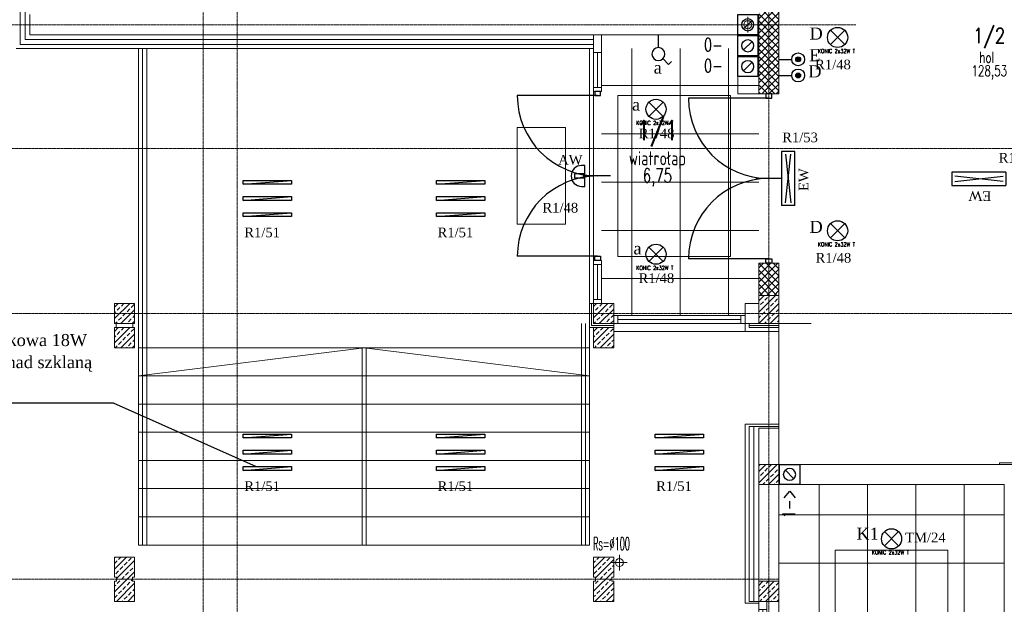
# Model space of a CAD drawing. Header units: centimetres. Extents: x 88729 to 133553, y -16225 to 14174.
# Tile 62 of 231: x 89348 to 90571, y -9139 to -8413. Entities that reach past the tile are written whole.
import ezdxf
from ezdxf.enums import TextEntityAlignment as Align

# ---------------------------------------------------------------- set-up
doc = ezdxf.new("R2010")
doc.units = ezdxf.units.CM
doc.linetypes.add('CENTER2', pattern=[1.125, 0.75, -0.125, 0.125, -0.125])
for name, color, linetype, lineweight in [('_E_ośw_opisy_AW', 1, 'Continuous', 9), ('A-SLUSARKA', 252, 'Continuous', 13), ('B-IWE-KS', 252, 'Continuous', 20), ('E_Istn_pozostaje', 132, 'Continuous', 25), ('PR_izolacja', 252, 'Continuous', 20), ('rz_zelbet', 252, 'Continuous', 20)]:
    doc.layers.add(name, color=color, linetype=linetype, lineweight=lineweight)
for name, color, linetype in [('A-OS', 252, 'CENTER2'), ('A-rdzenie zelbetowe', 252, 'Continuous'), ('A-SCIANY', 252, 'Continuous'), ('A-SUFITY', 252, 'Continuous'), ('A-WID', 252, 'Continuous'), ('A-WID-CIENKI', 252, 'Continuous'), ('B-IWE', 252, 'Continuous'), ('B-IWE-KAN', 252, 'Continuous'), ('E_Istn', 170, 'Continuous'), ('E_opisy siły', 5, 'Continuous'), ('E_oswietlenie-opis2', 1, 'Continuous'), ('E_PODKLAD', 7, 'Continuous'), ('E_siła', 5, 'Continuous'), ('klinkier', 252, 'Continuous'), ('koncepcja', 252, 'Continuous'), ('mat', 252, 'Continuous'), ('R-MET-IWE', 252, 'Continuous'), ('R-MET-POM-OPIS', 252, 'Continuous'), ('R-MET-POM-OPIS-NR', 252, 'Continuous'), ('R-MET-POM-OPIS-POM', 252, 'Continuous'), ('RLX_L_9242650+6100', 3, 'Continuous'), ('rz_wentylacja', 252, 'Continuous'), ('S-DRZ-', 252, 'Continuous'), ('S-DRZ-O', 252, 'Continuous'), ('S-DRZ-SKRZYD', 252, 'Continuous'), ('S-DRZ-WEGAR', 252, 'Continuous')]:
    doc.layers.add(name, color=color, linetype=linetype)
doc.styles.add('MET_POM', font='simplex.shx')
doc.styles.add('MM_050', font='romans.shx', dxfattribs={"width": 0.8, "height": 16})
doc.styles.add('old', font='BOOKOS.TTF')
doc.styles.get("Standard").update_dxf_attribs({"font": 'txt.shx'})
doc.linetypes.add('BATTING', pattern='A,0.00254,-2.54,[134,LTYPESHP.SHX,S=2.54,R=0,X=-2.54,Y=0],-5.08,[134,LTYPESHP.SHX,S=2.54,R=180,X=2.54,Y=0],-2.54', length=10.16254)
pattern_1 = [(45, (-34168.379, 15027.049), (-7.0710678, 7.0710678), []), (45, (-34161.308, 15027.049), (-7.0710678, 7.0710678), [5, -2.5])]

# ---------------------------------------------------------------- blocks, each defined once
blk = doc.blocks.new('E_łącznik bistabilny IP20')
at = {"linetype": 'Continuous', "ltscale": 0.5}
blk.add_hatch(color=256, dxfattribs=at).paths.add_polyline_path([(-3, 24, 1), (3, 24, 1)])
blk.add_line((0, 0), (0, 16), dxfattribs=at)
for radius in [8, 3]:
    blk.add_circle((0, 24), radius, dxfattribs=at)
at = {"linetype": 'Continuous', "ltscale": 0.5, "style": 'old', "flags": 4}
blk.add_attdef('OBWÓD', (5.9, 29.4), '', height=12, dxfattribs=at)
blk = doc.blocks.new('E_łącznik jednobiegunowy IP20')
at = {"linetype": 'Continuous', "ltscale": 0.5}
for p, q in [((5.7, 29.7), (12.7, 36.7)), ((16.3, 33.2), (12.7, 36.7)), ((0, 16), (0, 0))]:
    blk.add_line(p, q, dxfattribs=at)
blk.add_circle((0, 24), 8, dxfattribs=at)
at = {"linetype": 'Continuous', "ltscale": 0.5, "style": 'old', "flags": 4}
blk.add_attdef('OBWÓD', (12.7, 36.7), '', height=12, dxfattribs=at)
blk = doc.blocks.new('_E_oprawa 1x38_AW')
at = {"linetype": 'Continuous', "ltscale": 0.5}
for p, q in [((2.5, 12.7), (-2.5, 12.7)), ((-2.5, 12.7), (-2.5, 1.2)), ((2.5, 1.2), (2.5, 12.7)), ((-13, 4), (-13, 0)), ((-13, 0), (13, 0)), ((-2.5, 1.2), (2.5, 1.2)), ((13, 0), (13, 4))]:
    blk.add_line(p, q, dxfattribs=at)
blk.add_arc((0, 4), 13, 0, 180, dxfattribs=at)
at = {"linetype": 'Continuous', "ltscale": 0.5, "style": 'old', "flags": 4}
for tag, p in [('OBWÓD', (15.1, 21.7)), ('LP', (-44.9, 21.7)), ('ROZDZ.', (-57.7, -19.2)), ('AWARYJNA', (32.5, -16.8))]:
    blk.add_attdef(tag, p, '', height=12, dxfattribs=at)
blk = doc.blocks.new('E_opis siły')
at = {"layer": 'E_siła', "linetype": 'Continuous', "ltscale": 0.5, "style": 'old', "flags": 4}
blk.add_attdef('OBWÓD', (0, 0), '', height=12, dxfattribs=at)
blk = doc.blocks.new('E_piktogramowa ex')
at = {"linetype": 'Continuous', "ltscale": 0.5}
for p, q in [((33.5, 8.4), (-33.5, 8.4)), ((-33.5, -8.2), (-33.5, 8.4)), ((30.1, 3.3), (-30.1, -3.3)), ((-30.1, 3.3), (30.1, -3.3)), ((33.5, -8.2), (33.5, 8.4)), ((-33.5, -8.2), (33.5, -8.2))]:
    blk.add_line(p, q, dxfattribs=at)
at = {"linetype": 'Continuous', "ltscale": 0.5, "style": 'old', "flags": 4}
for tag, p in [('ROZDZ.', (-79.2, -25.6)), ('AWARYJNA', (17.5, -25))]:
    blk.add_attdef(tag, p, '', height=12, dxfattribs=at)
blk = doc.blocks.new('A$C5BAC3CAB')
at = {"layer": 'S-DRZ-'}
for centre, start, end in [((0, 95), 180, 270), ((0, -95), 90, 180)]:
    blk.add_arc(centre, 95, start, end, dxfattribs=at)
at = {"layer": 'S-DRZ-O'}
blk.add_line((15.1, 0), (-15.1, 0), dxfattribs=at)
at = {"layer": 'S-DRZ-SKRZYD'}
for p, q in [((0, 95), (-95, 95)), ((0, -95), (-95, -95))]:
    blk.add_line(p, q, dxfattribs=at)
at = {"layer": 'S-DRZ-WEGAR'}
for points in [[(-3.5, 100), (-3.5, 95), (3.5, 95), (3.5, 100)], [(-3.5, 100), (-3.5, 95), (3.5, 95), (3.5, 100)], [(-3.5, -100), (-3.5, -95), (3.5, -95), (3.5, -100)]]:
    blk.add_lwpolyline(points, close=True, dxfattribs=at)
blk = doc.blocks.new('MPOM0239')
at = {"layer": 'R-MET-POM-OPIS', "style": 'MET_POM', "width": 0.7}
for tag, p in [('POS', (0, -0.225)), ('ARE', (0, -0.49))]:
    blk.add_attdef(tag, text='', height=0.2, dxfattribs=at).set_placement(p, align=Align.CENTER)
at = {"layer": 'R-MET-POM-OPIS', "style": 'MET_POM', "width": 0.7, "flags": 1}
blk.add_attdef('UNI', (0.246, -0.49), '', height=0.2, dxfattribs=at)
at = {"layer": 'R-MET-POM-OPIS-NR', "style": 'MET_POM', "width": 0.8}
blk.add_attdef('NR', text='', height=0.2, dxfattribs=at).set_placement((-0.003, 0.269), align=Align.CENTER)
at = {"layer": 'R-MET-POM-OPIS-POM', "style": 'MET_POM', "width": 0.7}
blk.add_attdef('POM', text='', height=0.2, dxfattribs=at).set_placement((0, 0.022), align=Align.CENTER)
blk = doc.blocks.new('IWE0W')
at = {"layer": 'B-IWE-KAN'}
blk.add_lwpolyline([(0.854, 0.854, -1), (0.146, 0.146), (0.854, 0.854, 1), (0.146, 0.146)], format="xyb", dxfattribs=at)
blk = doc.blocks.new('IWE0W011')
at = {"layer": 'B-IWE'}
blk.add_lwpolyline([(0, 0), (25, 0), (25, 25), (0, 25), (0, 0)], dxfattribs=at)
at = {"xscale": 15, "yscale": 15, "zscale": 15}
blk.add_blockref('IWE0W', (5, 5), dxfattribs=at)
at = {"layer": 'R-MET-IWE', "width": 0.75}
blk.add_attdef('NR', text='', height=9.5, dxfattribs=at).set_placement((12.5, 37), align=Align.MIDDLE)
blk = doc.blocks.new('IWE-KS')
at = {"layer": 'B-IWE-KS'}
for p, q in [((9.7, 0), (-9.7, 0)), ((0, -9.7), (0, 9.7))]:
    blk.add_line(p, q, dxfattribs=at)
blk.add_circle((0, 0), 5, dxfattribs=at)
at = {"layer": 'R-MET-IWE', "oblique": -180, "text_generation_flag": 6, "width": 0.464286}
blk.add_attdef('NR', text='', height=14.1, rotation=180, dxfattribs=at).set_placement((19.9, -0.1), align=Align.MIDDLE)
blk = doc.blocks.new('A$Ce817dbbb')
at = {"layer": 'klinkier', "lineweight": 9, "ltscale": 0.1}
h = blk.add_hatch(dxfattribs=at)
h.set_pattern_fill('ANSI37', color=252, scale=50, style=0)
h.set_pattern_definition([(45, (-34168.379, 15027.049), (-4.4194174, 4.4194174), []), (135, (-34168.379, 15027.049), (-4.4194174, -4.4194174), [])])
h.paths.add_polyline_path([(-1123.4, -18812.5), (-1135.9, -18812.5), (-1135.9, -18872.5), (-1135.9, -18885), (-1123.4, -18885)])
h.paths.add_polyline_path([(-1123.4, -18885), (-1110.9, -18885), (-1110.9, -18812.5), (-1123.4, -18812.5)])
h.paths.add_polyline_path([(-1123.4, -18885), (-1135.9, -18885), (-1135.9, -18914.5), (-1135.9, -18971), (-1123.4, -18971)])
h.paths.add_polyline_path([(-1123.4, -18971), (-1119.7, -18971), (-1110.9, -18971), (-1110.9, -18885), (-1123.4, -18885)])
h.paths.add_polyline_path([(-1135.9, -19221), (-1123.4, -19221), (-1123.4, -19181), (-1135.9, -19181)])
h.paths.add_polyline_path([(-1123.4, -19221), (-1110.9, -19221), (-1110.9, -19181), (-1123.4, -19181)])
at = {"layer": 'rz_zelbet', "lineweight": 9, "ltscale": 0.1}
h = blk.add_hatch(dxfattribs=at)
h.set_pattern_fill('ANSI33', color=252, scale=40, style=0)
h.set_pattern_definition(pattern_1)
h.paths.add_polyline_path([(-1135.9, -19221), (-1110.9, -19221), (-1110.9, -19256), (-1135.9, -19256)])
h.paths.add_polyline_path([(-1135.9, -19431), (-1110.9, -19431), (-1110.9, -19456), (-1135.9, -19456)])
h.paths.add_polyline_path([(-1135.9, -19601), (-1110.9, -19601), (-1110.9, -19576), (-1135.9, -19576)])
h = blk.add_hatch(dxfattribs=at)
h.set_pattern_fill('ANSI33', color=252, scale=40, style=0)
h.set_pattern_definition(pattern_1)
h.paths.add_polyline_path([(-1935.9, -19256), (-1910.9, -19256), (-1910.9, -19231), (-1935.9, -19231)])
h = blk.add_hatch(dxfattribs=at)
h.set_pattern_fill('ANSI33', color=252, scale=40, style=0)
h.set_pattern_definition(pattern_1)
h.paths.add_polyline_path([(-1315.9, -19243.5), (-1340.9, -19243.5), (-1340.9, -19256), (-1315.9, -19256)])
h.paths.add_polyline_path([(-1315.9, -19231), (-1340.9, -19231), (-1340.9, -19243.5), (-1315.9, -19243.5)])
h = blk.add_hatch(dxfattribs=at)
h.set_pattern_fill('ANSI33', color=252, scale=40, style=0)
h.set_pattern_definition([(45, (-34168.379, 14997.049), (-7.0710678, 7.0710678), []), (45, (-34161.308, 14997.049), (-7.0710678, 7.0710678), [5, -2.5])])
h.paths.add_polyline_path([(-1935.9, -19286), (-1910.9, -19286), (-1910.9, -19261), (-1935.9, -19261)])
h = blk.add_hatch(dxfattribs=at)
h.set_pattern_fill('ANSI33', color=252, scale=40, style=0)
h.set_pattern_definition([(45, (-33573.379, 14997.049), (-7.0710678, 7.0710678), []), (45, (-33566.308, 14997.049), (-7.0710678, 7.0710678), [5, -2.5])])
h.paths.add_polyline_path([(-1340.9, -19286), (-1315.9, -19286), (-1315.9, -19261), (-1340.9, -19261)])
h = blk.add_hatch(dxfattribs=at)
h.set_pattern_fill('ANSI33', color=252, scale=40, style=0)
h.set_pattern_definition(pattern_1)
h.paths.add_polyline_path([(-1935.9, -19546), (-1910.9, -19546), (-1910.9, -19571), (-1913.4, -19571), (-1913.4, -19576), (-1910.9, -19576), (-1910.9, -19601), (-1935.9, -19601), (-1935.9, -19576), (-1933.4, -19576), (-1933.4, -19571), (-1935.9, -19571)])
h.paths.add_polyline_path([(-1315.9, -19546), (-1340.9, -19546), (-1340.9, -19571), (-1338.4, -19571), (-1338.4, -19576), (-1340.9, -19576), (-1340.9, -19601), (-1315.9, -19601), (-1315.9, -19576), (-1318.4, -19576), (-1318.4, -19571), (-1315.9, -19571)])
at = {"layer": 'A-OS', "color": 252, "lineweight": 9, "ltscale": 2}
for p, q in [((-1825.9, -16367.8), (-1825.9, -20253.8)), ((-1123.4, -16367.8), (-1123.4, -20253.8)), ((-1783.4, -16389.6), (-1783.4, -20214.8)), ((-2608.2, -18885), (-1015.2, -18885)), ((-2608.2, -19038.5), (3323.9, -19038.5)), ((-2608.2, -19243.5), (3323.9, -19243.5)), ((-2608.2, -19573.5), (-1110.9, -19573.5))]:
    blk.add_line(p, q, dxfattribs=at)
at = {"layer": 'A-rdzenie zelbetowe', "color": 252, "lineweight": 9, "ltscale": 0.1}
for points in [[(-1135.9, -19221), (-1110.9, -19221), (-1110.9, -19256), (-1135.9, -19256)], [(-1340.9, -19231), (-1315.9, -19231), (-1315.9, -19256), (-1340.9, -19256)], [(-1135.9, -19431), (-1110.9, -19431), (-1110.9, -19456), (-1135.9, -19456)], [(-1135.9, -19601), (-1110.9, -19601), (-1110.9, -19576), (-1135.9, -19576)]]:
    blk.add_lwpolyline(points, close=True, dxfattribs=at)
at = {"layer": 'A-SCIANY', "color": 252, "lineweight": 9, "ltscale": 3}
for p, q in [((-1110.9, -18812.5), (-1110.9, -18971)), ((-2057.9, -18914.5), (-1340.9, -18914.5)), ((-1852.9, -18914.5), (-1340.9, -18914.5)), ((-1110.9, -18971), (-1135.9, -18971)), ((-1135.9, -19231), (-1135.9, -19181)), ((-1110.9, -19181), (-1135.9, -19181)), ((-1110.9, -19181), (-1110.9, -19277.5)), ((-1152.9, -19266), (-1152.9, -19231)), ((-1152.9, -19231), (-1135.9, -19231)), ((-1933.9, -19261), (-1933.9, -19256)), ((-1912.9, -19261), (-1912.9, -19256)), ((-1315.9, -19261), (-1315.9, -19256)), ((-1110.9, -19266), (-1152.9, -19266)), ((-1152.9, -19381), (-1110.9, -19381)), ((-1152.9, -19381), (-1152.9, -19603)), ((-1110.9, -19381), (-1152.9, -19381)), ((-818.9, -19431), (-1110.9, -19431)), ((-1110.9, -19456), (-1110.9, -19453)), ((-1110.9, -19601), (-1110.9, -19456)), ((-830.9, -19456), (-1085.9, -19456)), ((-830.9, -19456), (-830.9, -19891)), ((-1135.9, -19603), (-1152.9, -19603)), ((-1135.9, -19601), (-1110.9, -19601))]:
    blk.add_line(p, q, dxfattribs=at)
at = {"layer": 'A-SCIANY', "color": 252, "lineweight": 9, "ltscale": 0.1}
for p, q in [((-1110.9, -19381), (-1110.9, -19431)), ((-1110.9, -19453), (-1110.9, -19453))]:
    blk.add_line(p, q, dxfattribs=at)
at = {"layer": 'A-SCIANY', "color": 252, "lineweight": 9, "ltscale": 3}
for points in [[(-1330.9, -18897.5), (-1161.9, -18897.5), (-1161.9, -18971), (-1135.9, -18971)], [(-1340.9, -19261), (-1340.9, -19261), (-1340.9, -19261), (-1345.9, -19261), (-1345.9, -19231), (-1340.9, -19231)], [(-1340.9, -19231), (-1315.9, -19231), (-1315.9, -19256)], [(-1085.9, -19456), (-1085.9, -19456), (-1110.9, -19456)], [(-1935.9, -19546), (-1910.9, -19546), (-1910.9, -19571), (-1913.4, -19571), (-1913.4, -19576), (-1910.9, -19576), (-1910.9, -19601), (-1935.9, -19601), (-1935.9, -19576), (-1933.4, -19576), (-1933.4, -19571), (-1935.9, -19571), (-1935.9, -19546)], [(-1315.9, -19546), (-1340.9, -19546), (-1340.9, -19571), (-1338.4, -19571), (-1338.4, -19576), (-1340.9, -19576), (-1340.9, -19601), (-1315.9, -19601), (-1315.9, -19576), (-1318.4, -19576), (-1318.4, -19571), (-1315.9, -19571), (-1315.9, -19546)]]:
    blk.add_lwpolyline(points, dxfattribs=at)
for points in [[(-1935.9, -19256), (-1910.9, -19256), (-1910.9, -19231), (-1935.9, -19231)], [(-1935.9, -19286), (-1910.9, -19286), (-1910.9, -19261), (-1935.9, -19261)], [(-1315.9, -19286), (-1340.9, -19286), (-1340.9, -19261), (-1315.9, -19261)]]:
    blk.add_lwpolyline(points, close=True, dxfattribs=at)
at = {"layer": 'A-SLUSARKA', "color": 252, "lineweight": 9}
for points in [[(-1330.9, -18967.8), (-1330.9, -18897.5), (-1340.9, -18897.5), (-1340.9, -18967.8), (-1330.9, -18967.8), (-1330.9, -18962.8), (-1340.9, -18962.8), (-1340.9, -18919.5), (-1330.9, -18919.5), (-1335.9, -18919.5), (-1335.9, -18962.8), (-1335.9, -18962.8), (-1335.9, -18962.8), (-1335.9, -18962.8)], [(-1330.9, -19177.8), (-1330.9, -19231), (-1340.9, -19231), (-1340.9, -19177.8), (-1330.9, -19177.8), (-1330.9, -19182.8), (-1340.9, -19182.8), (-1340.9, -19226), (-1330.9, -19226), (-1335.9, -19226), (-1335.9, -19182.8), (-1335.9, -19182.8), (-1335.9, -19182.8), (-1335.9, -19182.8)], [(-1152.9, -19256), (-1315.9, -19256), (-1315.9, -19246), (-1152.9, -19246), (-1152.9, -19256), (-1157.9, -19256), (-1157.9, -19246), (-1310.9, -19246), (-1310.9, -19256), (-1310.9, -19251), (-1157.9, -19251), (-1157.9, -19251), (-1157.9, -19251), (-1157.9, -19251)], [(-1125.9, -19731), (-1125.9, -19601), (-1135.9, -19601), (-1135.9, -19731), (-1125.9, -19731), (-1125.9, -19721), (-1135.9, -19721), (-1135.9, -19611), (-1125.9, -19611), (-1130.9, -19611), (-1130.9, -19721), (-1130.9, -19721), (-1130.9, -19721), (-1130.9, -19721)]]:
    blk.add_lwpolyline(points, dxfattribs=at)
at = {"layer": 'A-SUFITY', "lineweight": 0, "ltscale": 0.1}
for p, q in [((-1293.4, -19246), (-1293.4, -18914.5)), ((-1233.4, -19246), (-1233.4, -18914.5)), ((-1173.4, -19246), (-1173.4, -18914.5)), ((-1330.9, -18960.3), (-1135.9, -18960.3)), ((-1330.9, -19020.3), (-1135.9, -19020.3)), ((-1330.9, -19080.3), (-1135.9, -19080.3)), ((-1330.9, -19140.3), (-1135.9, -19140.3)), ((-1330.9, -19200.3), (-1135.9, -19200.3)), ((-1060.9, -19456), (-1060.9, -19891)), ((-1000.9, -19456), (-1000.9, -19891)), ((-940.9, -19456), (-940.9, -19891)), ((-880.9, -19456), (-880.9, -19891)), ((-830.9, -19493.5), (-1110.9, -19493.5)), ((-830.9, -19553.5), (-1110.9, -19553.5))]:
    blk.add_line(p, q, dxfattribs=at)
at = {"layer": 'A-WID', "color": 252, "lineweight": 9}
for p, q in [((-1905.9, -19531), (-1905.9, -18914.5)), ((-1900.9, -18914.5), (-1900.9, -19531)), ((-1895.9, -18914.5), (-1895.9, -19531)), ((-1340.9, -18967.8), (-1340.9, -19177.8)), ((-1355.9, -19256), (-1355.9, -19531)), ((-1350.9, -19256), (-1350.9, -19531)), ((-1345.9, -19261), (-1345.9, -19531)), ((-1152.9, -19266), (-1315.9, -19266)), ((-1110.9, -19277.5), (-1110.9, -19381)), ((-1345.9, -19286), (-1905.9, -19286)), ((-1625.9, -19286), (-1905.9, -19321)), ((-1628.4, -19531), (-1628.4, -19286)), ((-1625.9, -19286), (-1345.9, -19321)), ((-1623.4, -19531), (-1623.4, -19286)), ((-1345.9, -19321), (-1905.9, -19321)), ((-1345.9, -19356), (-1905.9, -19356)), ((-1345.9, -19391), (-1905.9, -19391)), ((-1345.9, -19426), (-1905.9, -19426)), ((-1345.9, -19461), (-1905.9, -19461)), ((-1345.9, -19496), (-1905.9, -19496)), ((-1345.9, -19531), (-1905.9, -19531)), ((-1110.9, -19719), (-1110.9, -19601))]:
    blk.add_line(p, q, dxfattribs=at)
for points in [[(-816.9, -19446), (-816.9, -19429), (-836.9, -19429), (-836.9, -19431)], [(-1110.9, -19692), (-1040.9, -19719), (-1040.9, -19537.5), (-900.9, -19537.5), (-900.9, -19808.5), (-830.9, -19808.5)]]:
    blk.add_lwpolyline(points, dxfattribs=at)
at = {"layer": 'A-WID-CIENKI', "color": 252, "lineweight": 9, "ltscale": 0.1}
for points in [[(-1310.9, -19172.8), (-1170.9, -19172.8), (-1170.9, -18972.8), (-1310.9, -18972.8)], [(-1435.9, -19012.8), (-1435.9, -19132.8), (-1375.9, -19132.8), (-1375.9, -19012.8)]]:
    blk.add_lwpolyline(points, close=True, dxfattribs=at)
at = {"layer": 'koncepcja', "color": 252, "lineweight": 9}
blk.add_line((-1110.9, -19256), (-1070.9, -19256), dxfattribs=at)
at = {"layer": 'mat', "color": 252, "lineweight": 9}
for p, q in [((-2052.9, -18860.5), (-2052.9, -18909.5)), ((-2040.9, -18872.5), (-2040.9, -18897.5)), ((-1135.9, -18914.5), (-1135.9, -18872.5)), ((-2040.9, -18897.5), (-1340.9, -18897.5)), ((-1335.9, -18897.5), (-1135.9, -18897.5)), ((-2052.9, -18909.5), (-1340.9, -18909.5)), ((-1847.9, -18909.5), (-1340.9, -18909.5)), ((-1135.9, -18971), (-1135.9, -18914.5)), ((-1135.9, -19256), (-1152.9, -19256)), ((-1147.9, -19256), (-1147.9, -19261)), ((-1110.9, -19261), (-1147.9, -19261)), ((-1147.9, -19601), (-1147.9, -19384)), ((-1110.9, -19384), (-1147.9, -19384)), ((-1135.9, -19601), (-1135.9, -19386)), ((-1110.9, -19386), (-1135.9, -19386)), ((-1147.9, -19601), (-1135.9, -19601))]:
    blk.add_line(p, q, dxfattribs=at)
at = {"layer": 'mat', "color": 252, "lineweight": 9, "ltscale": 0.1}
blk.add_line((-1345.9, -19231), (-1345.9, -18914.5), dxfattribs=at)
at = {"layer": 'PR_izolacja', "color": 252, "linetype": 'BATTING', "lineweight": 9, "ltscale": 0.28}
for p, q in [((-2046.9, -18866.5), (-2046.9, -18903.5)), ((-2046.9, -18903.5), (-1340.9, -18903.5)), ((-1141.9, -19601), (-1141.9, -19384))]:
    blk.add_line(p, q, dxfattribs=at)
at = {"layer": 'PR_izolacja', "color": 252, "linetype": 'BATTING', "lineweight": 9, "ltscale": 0.12}
blk.add_line((-1110.9, -19258.5), (-1147.9, -19258.5), dxfattribs=at)
blk.add_lwpolyline([(-1315.9, -19258.5), (-1343.4, -19258.5), (-1343.4, -19231)], dxfattribs=at)
at = {"layer": 'A-WID', "color": 252, "lineweight": 9, "extrusion": (0, 0, -1), "xscale": -1.05000000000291, "yscale": 1.05000000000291, "zscale": -1.04999999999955}
for p in [(1335.9, -19072.8), (1123.4, -19076)]:
    blk.add_blockref('A$C5BAC3CAB', p, dxfattribs=at)
at = {"layer": 'R-MET-IWE', "color": 252, "lineweight": 9}
ref = blk.add_blockref('IWE-KS', (-1149.4, -18885), dxfattribs=dict(at, zscale=1.25))
ref.add_attrib('NR', 'Rs=%%c125', dxfattribs={"height": 16, "rotation": 180, "text_generation_flag": 6, "width": 0.464286}).set_placement((-1172, -18857.5), align=Align.MIDDLE)
ref = blk.add_blockref('IWE-KS', (-1308.9, -19552.8), dxfattribs=dict(at, zscale=1.25))
ref.add_attrib('NR', 'Rs=%%c100', dxfattribs={"height": 16, "rotation": 180, "text_generation_flag": 6, "width": 0.464286}).set_placement((-1318.7, -19529.3), align=Align.MIDDLE)
at = {"layer": 'R-MET-POM-OPIS', "color": 252, "lineweight": 9}
ref = blk.add_blockref('MPOM0239', (-849.5, -18933.8), dxfattribs=dict(at, xscale=67.20000000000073, yscale=67.20000000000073, zscale=67.20000000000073))
ref.add_attrib('NR', '1/2', dxfattribs={"layer": 'R-MET-POM-OPIS-NR', "height": 18.82, "style": 'MET_POM', "width": 0.8}).set_placement((-849.7, -18908), align=Align.CENTER)
ref.add_attrib('ARE', '128,53', dxfattribs={"height": 13.44, "style": 'MET_POM', "width": 0.7}).set_placement((-849.5, -18948.9), align=Align.CENTER)
ref.add_attrib('POM', 'hol ', dxfattribs={"layer": 'R-MET-POM-OPIS-POM', "height": 13.44, "style": 'MET_POM', "width": 0.7}).set_placement((-849.5, -18932.3), align=Align.CENTER)
ref = blk.add_blockref('MPOM0239', (-1261.7, -19061.4), dxfattribs=dict(at, xscale=86.40000000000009, yscale=86.40000000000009, zscale=86.40000000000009))
ref.add_attrib('NR', '1/1', dxfattribs={"layer": 'R-MET-POM-OPIS-NR', "height": 24.19, "style": 'MET_POM', "width": 0.8}).set_placement((-1262, -19028.2), align=Align.CENTER)
ref.add_attrib('ARE', '6,75', dxfattribs={"height": 17.28, "style": 'MET_POM', "width": 0.7}).set_placement((-1261.7, -19080.8), align=Align.CENTER)
ref.add_attrib('POM', 'wiatrołap', dxfattribs={"layer": 'R-MET-POM-OPIS-POM', "height": 17.28, "style": 'MET_POM', "width": 0.7}).set_placement((-1261.7, -19059.5), align=Align.CENTER)
at = {"layer": 'rz_wentylacja', "color": 252, "lineweight": 9, "xscale": -1, "rotation": 90}
blk.add_blockref('IWE0W011', (-1136.9, -18872.5), dxfattribs=at)
at = {"layer": 'rz_wentylacja', "color": 252, "lineweight": 9}
ref = blk.add_blockref('IWE0W011', (-1136.9, -18898.5), dxfattribs=dict(at, xscale=-1, rotation=90))
ref.add_attrib('NR', '0-', (-1203.9, -18917.9), dxfattribs={"layer": 'R-MET-IWE', "height": 16, "width": 0.75})
ref = blk.add_blockref('IWE0W011', (-1136.9, -18924.5), dxfattribs=dict(at, xscale=-1, rotation=90))
ref.add_attrib('NR', '0-', (-1203.9, -18943.9), dxfattribs={"layer": 'R-MET-IWE', "height": 16, "width": 0.75})
ref = blk.add_blockref('IWE0W011', (-1109.9, -19431), dxfattribs=dict(at, xscale=-1, rotation=180))
ref.add_attrib('NR', '1->', (-1090.5, -19498), dxfattribs={"layer": 'R-MET-IWE', "height": 16, "rotation": 90, "width": 0.75})
at = {"layer": 'R-MET-IWE', "color": 252, "lineweight": 9, "width": 0.75}
for tag, rotation, p in [('0-', 90, (-1139, -4143.6)), ('0-', 90, (-1113, -4143.6)), ('0-', 90, (-1087, -4143.6)), ('2-', 90, (-796, -4143.6)), ('2-', 90, (-505, -4143.6)), ('0-', 90, (-480, -4143.6)), ('0-', 90, (-456, -4143.6)), ('2-', 90, (-166, -4143.6)), ('2-', 90, (-625.7, -4833.6)), ('2-', 90, (-599.7, -4833.6)), ('2-', 90, (-573.7, -4833.6)), ('0-', 180, (-2169.6, -4848.5)), ('0-', 180, (-2169.6, -4873.5)), ('0-', 180, (-2169.6, -4899.5)), ('-2', 90, (-1661.5, -4961.6)), ('-2', 90, (-1636.5, -4961.6)), ('0-', 270, (-1489.8, -4968.1)), ('0-', 270, (-1464.8, -4968.1)), ('0-', 270, (-1439.8, -4968.1)), ('0-', 270, (-1364.8, -4968.1)), ('0-', 270, (-1339.8, -4968.1)), ('0-', 270, (-1314.8, -4968.1)), ('0-', 270, (328.2, -4968.1)), ('0-', 270, (354.2, -4968.1)), ('0-', 270, (1256.2, -4968.1)), ('0-', 270, (1282.2, -4968.1)), ('0-', 90, (-513, -5496.6)), ('0-', 90, (-487, -5496.6)), ('K.S.-', 90, (-487, -5766.1)), ('0-', 90, (-513, -5766.1)), ('1-', 90, (-539, -6114.6)), ('0-', 90, (-513, -6114.6)), ('0-', 90, (-487, -6114.6)), ('0-', 90, (302, -6545.6)), ('0-', 90, (328, -6545.6)), ('0-', 90, (354, -6545.6)), ('0-', 90, (416.1, -6545.6)), ('0-', 90, (1256, -6545.6)), ('0-', 90, (1282, -6545.6)), ('1-', 90, (2383, -6845.6)), ('1-', 90, (2409, -6845.6)), ('1-', 90, (2435, -6845.6)), ('1-', 90, (2828, -6845.6)), ('1-', 90, (2854, -6845.6)), ('1-', 90, (2880, -6845.6)), ('<-2', 90, (-910.6, -10482.4)), ('2->', 90, (-718.1, -10854.4)), ('2->', 90, (-692.1, -10854.4)), ('2->', 90, (-744.1, -10870.8)), ('-0', 90, (-186.1, -12450.1)), ('1-', 90, (2264.5, -12866.4)), ('1-', 90, (2290.5, -12866.4)), ('1-', 90, (2316.5, -12866.4)), ('1-', 90, (2709.5, -12866.4)), ('1-', 90, (2735.5, -12866.4)), ('1-', 90, (2761.5, -12866.4)), ('<-KL', 90, (-700, -16780.9)), ('-0', 90, (-179.9, -18957.5)), ('0->', 90, (-1257.5, -23179)), ('0->', 90, (-1231.5, -23179)), ('0->', 90, (-1205.5, -23179)), ('0->', 90, (-600.5, -23179)), ('0->', 90, (-574.5, -23179)), ('0->', 90, (-1692.5, -24074)), ('0->', 90, (-1666.5, -24074)), ('0->', 90, (-1640.5, -24074)), ('0->', 90, (-1486.5, -24074)), ('0->', 90, (-1460.5, -24074)), ('0->', 90, (-1434.5, -24074)), ('<-0', 90, (-499.8, -24383.6)), ('<-0', 90, (-298.1, -24383.6)), ('<-0', 180, (-587.1, -25088.9)), ('<-0', 270, (-496.6, -25202.7)), ('<-0', 180, (-1353.3, -25419.4)), ('<-0', 180, (-1187.3, -25444.1)), ('<-0', 90, (-179.6, -25454.2)), ('<-0', 90, (-69.6, -26375.4)), ('<-0', 90, (-43.6, -26375.4))]:
    blk.add_attdef(tag, text='', height=17, rotation=rotation, dxfattribs=at).set_placement(p, align=Align.MIDDLE)
for tag, p in [('2-', (1424.8, -4179.2)), ('2-', (1424.8, -4205.2)), ('K.S.-', (-76.9, -4264.2)), ('KL-', (-613.1, -4292.2)), ('1-', (-613.1, -4312.2)), ('1-', (-613.1, -4332.2)), ('K.S.-', (1414.1, -4333.7)), ('0-', (-70.2, -4341.2)), ('0-', (469.8, -4341.2)), ('1-', (-613.1, -4352.2)), ('0-', (1424.8, -4361.2)), ('0-', (-70.2, -4367.2)), ('1-', (469.8, -4367.2)), ('0-', (1099.8, -4368.2)), ('2-', (1424.8, -4387.2)), ('1-', (-70.2, -4393.2)), ('1-', (469.8, -4393.2)), ('1-', (1099.8, -4394.2)), ('2-', (-70.2, -4419.2)), ('2-', (1099.8, -4420.2)), ('2-', (1424.8, -4413.2)), ('K.S.-', (-76.9, -4445.2)), ('2-', (469.8, -4444.2)), ('2-', (1099.8, -4446.2)), ('2-', (469.8, -4470.2)), ('2-', (-825.2, -4496.2)), ('2-', (-825.2, -4522.2)), ('2-', (-70.2, -4574.2)), ('2-', (-70.2, -4600.2)), ('K.S.-', (1089.1, -4600.7)), ('2-', (1099.8, -4653.2)), ('2-', (-70.2, -4669.2)), ('2-', (1099.8, -4679.2)), ('-1', (1806.8, -4690.8)), ('1-', (-70.2, -4695.2)), ('2-', (1099.8, -4705.2)), ('-1', (1806.8, -4716.3)), ('K.S.-', (-73.2, -4721.2)), ('FR-', (-70.2, -4747.2)), ('-1', (1806.8, -4743.1)), ('0-', (-1066.2, -6382.7)), ('0-', (-1066.2, -6408.7)), ('2-', (1729.8, -6586.2)), ('2-', (1729.8, -6612.2)), ('2-', (1729.8, -6638.2)), ('2-', (1729.8, -6664.2)), ('K.S.-', (469.8, -6788.2)), ('1-', (-962.2, -6915.2)), ('1-', (-460.2, -6923.2)), ('1-', (469.8, -6923.2)), ('2-', (1729.8, -6923.2)), ('1-', (-460.2, -6949.2)), ('1-', (469.8, -6949.2)), ('2-', (1729.8, -6949.2)), ('K.S.-', (2901.8, -6960.2)), ('2-', (1729.8, -6975.2)), ('2-', (1729.8, -7001.2)), ('2-', (-460.2, -7026.2)), ('0-', (469.8, -7026.2)), ('2-', (-460.2, -7052.2)), ('0-', (469.8, -7052.2)), ('2-', (-460.2, -7078.2)), ('2-', (469.8, -7078.2)), ('1-', (2901.8, -7088.2)), ('2-', (469.8, -7104.2)), ('1-', (2901.8, -7114.2)), ('0-', (1729.8, -7131.2)), ('2-', (-460.2, -7141.2)), ('0-', (1729.8, -7157.2)), ('2-', (-460.2, -7167.2)), ('2-', (469.8, -7181.2)), ('2-', (1729.8, -7183.2)), ('0-', (-460.2, -7193.2)), ('2-', (469.8, -7207.2)), ('2-', (1729.8, -7209.2)), ('K.S.-', (-470.9, -7217.7)), ('2-', (469.8, -7233.2)), ('2-', (1729.8, -7235.2)), ('1-', (-460.2, -7245.2)), ('2-', (469.8, -7259.2)), ('2-', (1729.8, -7261.2)), ('2-', (-460.2, -7297.2)), ('2-', (1729.8, -7287.2)), ('2->', (-943.7, -10543)), ('-1', (1688.3, -10711.5)), ('-1', (1688.3, -10737.5)), ('-1', (1688.3, -10763.5)), ('<-2', (1685.6, -12605.4)), ('2->', (1611.3, -12636.5)), ('2->', (1611.3, -12659)), ('2->', (1590.8, -12685)), ('K.S.-', (2783.3, -12981)), ('2->', (-578.7, -13047)), ('2->', (-578.7, -13073)), ('<-2', (-476.9, -13105.9)), ('1-', (2783.3, -13109)), ('1-', (2783.3, -13135)), ('<-1', (-610.8, -16857.8)), ('<-1', (-610.8, -16877.8)), ('<-1', (1688.3, -17219)), ('<-1', (1688.3, -17245)), ('<-1', (1688.3, -17271)), ('<-1', (-478.9, -18553.4)), ('<-0', (-2288, -23879.6)), ('<-0', (-2288, -23905.6)), ('<-0', (-2288, -23931.6)), ('<-0', (-343.1, -24738.2)), ('<-0', (-478.9, -25059.7))]:
    blk.add_attdef(tag, text='', height=17, dxfattribs=at).set_placement(p, align=Align.MIDDLE)

msp = doc.modelspace()

# ---------------------------------------------------------------- linework, layer by layer
at = {"layer": 'E_Istn', "ltscale": 0.1}
for p, q in [((90355.1, -8444.2, 350), (90372.8, -8426.5, 350)), ((90355.1, -8426.5, 350), (90372.8, -8444.2, 350)), ((90363.7, -8435.4, 350), (90364, -8435.4, 350)), ((90364, -8435.6, 350), (90364, -8435.1, 350)), ((90364, -8435.4, 350), (90364.2, -8435.4, 350)), ((90129.6, -8533.5, 350), (90147.3, -8515.8, 350)), ((90129.6, -8515.8, 350), (90147.3, -8533.5, 350)), ((90138.2, -8524.6, 350), (90138.5, -8524.6, 350)), ((90138.5, -8524.9, 350), (90138.5, -8524.4, 350)), ((90138.5, -8524.6, 350), (90138.7, -8524.6, 350)), ((90355.1, -8684.2, 350), (90372.8, -8666.5, 350)), ((90355.1, -8666.5, 350), (90372.8, -8684.2, 350)), ((90363.7, -8675.4, 350), (90364, -8675.4, 350)), ((90364, -8675.6, 350), (90364, -8675.1, 350)), ((90364, -8675.4, 350), (90364.2, -8675.4, 350)), ((90129.6, -8713.5, 350), (90147.3, -8695.8, 350)), ((90129.6, -8695.8, 350), (90147.3, -8713.5, 350)), ((90138.2, -8704.6, 350), (90138.5, -8704.6, 350)), ((90138.5, -8704.9, 350), (90138.5, -8704.4, 350)), ((90138.5, -8704.6, 350), (90138.7, -8704.6, 350)), ((90422.1, -9066.7, 350), (90439.8, -9049, 350)), ((90422.1, -9049, 350), (90439.8, -9066.7, 350)), ((90430.7, -9057.9, 350), (90431, -9057.9, 350)), ((90431, -9058.1, 350), (90431, -9057.6, 350)), ((90431, -9057.9, 350), (90431.2, -9057.9, 350))]:
    msp.add_line(p, q, dxfattribs=at)
at = {"layer": 'E_Istn'}
for p, q in [((89157.1, -8889.2), (89464.5, -8889.2)), ((89464.5, -8889.2), (89641.8, -8968.1))]:
    msp.add_line(p, q, dxfattribs=at)
at = {"layer": 'E_Istn', "ltscale": 0.1}
for centre in [(90364, -8435.4, 350), (90138.5, -8524.6, 350), (90364, -8675.4, 350), (90138.5, -8704.6, 350), (90431, -9057.9, 350)]:
    msp.add_circle(centre, 12.5, dxfattribs=at)
at = {"layer": 'E_Istn_pozostaje'}
for p, q in [((89626, -8617.7), (89686, -8612.9)), ((89866, -8617.7), (89926, -8612.9)), ((89626, -8637.8), (89686, -8633)), ((89866, -8637.8), (89926, -8633)), ((89626, -8657.9), (89686, -8653.1)), ((89866, -8657.9), (89926, -8653.1)), ((89626, -8932.7), (89686, -8927.9)), ((89866, -8932.7), (89926, -8927.9)), ((90137.5, -8932.7), (90197.5, -8927.9)), ((89626, -8952.8), (89686, -8948)), ((89866, -8952.8), (89926, -8948)), ((90137.5, -8952.8), (90197.5, -8948)), ((89626, -8972.9), (89686, -8968.1)), ((89866, -8972.9), (89926, -8968.1)), ((90137.5, -8972.9), (90197.5, -8968.1))]:
    msp.add_line(p, q, dxfattribs=at)
for points in [[(89626, -8612.9), (89686, -8612.9), (89686, -8617.7), (89626, -8617.7)], [(89866, -8612.9), (89926, -8612.9), (89926, -8617.7), (89866, -8617.7)], [(89626, -8633), (89686, -8633), (89686, -8637.8), (89626, -8637.8)], [(89866, -8633), (89926, -8633), (89926, -8637.8), (89866, -8637.8)], [(89626, -8653.1), (89686, -8653.1), (89686, -8657.9), (89626, -8657.9)], [(89866, -8653.1), (89926, -8653.1), (89926, -8657.9), (89866, -8657.9)], [(89626, -8927.9), (89686, -8927.9), (89686, -8932.7), (89626, -8932.7)], [(89866, -8927.9), (89926, -8927.9), (89926, -8932.7), (89866, -8932.7)], [(90137.5, -8927.9), (90197.5, -8927.9), (90197.5, -8932.7), (90137.5, -8932.7)], [(89626, -8948), (89686, -8948), (89686, -8952.8), (89626, -8952.8)], [(89866, -8948), (89926, -8948), (89926, -8952.8), (89866, -8952.8)], [(90137.5, -8948), (90197.5, -8948), (90197.5, -8952.8), (90137.5, -8952.8)], [(89626, -8968.1), (89686, -8968.1), (89686, -8972.9), (89626, -8972.9)], [(89866, -8968.1), (89926, -8968.1), (89926, -8972.9), (89866, -8972.9)], [(90137.5, -8968.1), (90197.5, -8968.1), (90197.5, -8972.9), (90137.5, -8972.9)]]:
    msp.add_lwpolyline(points, close=True, dxfattribs=at)

# ---------------------------------------------------------------- block references
at = {"layer": 'E_Istn', "linetype": 'Continuous'}
ref = msp.add_blockref('_E_oprawa 1x38_AW', (90050.1, -8607.4), dxfattribs=dict(at, rotation=90))
ref.add_attrib('AWARYJNA', 'AW', (90017, -8593.3), dxfattribs={"layer": '_E_ośw_opisy_AW', "color": 0, "linetype": 'Continuous', "ltscale": 0.5, "height": 12, "style": 'old'})
ref = msp.add_blockref('E_piktogramowa ex', (90302.8, -8610.6), dxfattribs=dict(at, rotation=90))
ref.add_attrib('AWARYJNA', 'EW', (90327.7, -8626.1), dxfattribs={"layer": 'E_oswietlenie-opis2', "color": 0, "linetype": 'Continuous', "ltscale": 0.5, "height": 12, "rotation": 90, "style": 'old'})
ref = msp.add_blockref('E_piktogramowa ex', (90539.5, -8610.8), dxfattribs=dict(at, rotation=180))
ref.add_attrib('ROZDZ.', 'EW', (90554.8, -8626.3), dxfattribs={"layer": 'E_oswietlenie-opis2', "color": 0, "linetype": 'Continuous', "ltscale": 0.5, "height": 12, "rotation": 180, "style": 'old'})
at = {"layer": 'E_Istn_pozostaje', "xscale": -1, "rotation": 180}
msp.add_blockref('E_łącznik jednobiegunowy IP20', (90141.5, -8432.1), dxfattribs=at)
at = {"layer": 'E_Istn_pozostaje', "rotation": 270.0000000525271}
for p in [(90291, -8462.6), (90291, -8482.6)]:
    msp.add_blockref('E_łącznik bistabilny IP20', p, dxfattribs=at)
at = {"layer": 'E_Istn_pozostaje'}
ref = msp.add_blockref('E_opis siły', (89687.6, -8683.5, -700), dxfattribs=dict(at, xscale=-1))
ref.add_attrib('OBWÓD', 'R1/51', (89627.2, -8683.5, -700), dxfattribs={"layer": 'E_opisy siły', "color": 3, "linetype": 'Continuous', "ltscale": 0.5, "height": 12, "style": 'old'})
ref = msp.add_blockref('E_opis siły', (89927.6, -8683.5, -700), dxfattribs=dict(at, xscale=-1))
ref.add_attrib('OBWÓD', 'R1/51', (89867.2, -8683.5, -700), dxfattribs={"layer": 'E_opisy siły', "color": 3, "linetype": 'Continuous', "ltscale": 0.5, "height": 12, "style": 'old'})
ref = msp.add_blockref('E_opis siły', (89687.6, -8998.5, -700), dxfattribs=dict(at, xscale=-1))
ref.add_attrib('OBWÓD', 'R1/51', (89627.2, -8998.5, -700), dxfattribs={"layer": 'E_opisy siły', "color": 3, "linetype": 'Continuous', "ltscale": 0.5, "height": 12, "style": 'old'})
ref = msp.add_blockref('E_opis siły', (89927.6, -8998.5, -700), dxfattribs=dict(at, xscale=-1))
ref.add_attrib('OBWÓD', 'R1/51', (89867.2, -8998.5, -700), dxfattribs={"layer": 'E_opisy siły', "color": 3, "linetype": 'Continuous', "ltscale": 0.5, "height": 12, "style": 'old'})
ref = msp.add_blockref('E_opis siły', (90199.1, -8998.5, -700), dxfattribs=dict(at, xscale=-1))
ref.add_attrib('OBWÓD', 'R1/51', (90138.7, -8998.5, -700), dxfattribs={"layer": 'E_opisy siły', "color": 3, "linetype": 'Continuous', "ltscale": 0.5, "height": 12, "style": 'old'})
at = {"layer": 'E_opisy siły', "linetype": 'Continuous'}
ref = msp.add_blockref('E_opis siły', (90396.5, -8475, -350), dxfattribs=dict(at, xscale=-1))
ref.add_attrib('OBWÓD', 'R1/48', (90336.1, -8475, -350), dxfattribs={"color": 3, "linetype": 'Continuous', "ltscale": 0.5, "height": 12, "style": 'old'})
ref = msp.add_blockref('E_opis siły', (90177.5, -8560.6), dxfattribs=dict(at, xscale=-1))
ref.add_attrib('OBWÓD', 'R1/48', (90117.1, -8560.6), dxfattribs={"color": 3, "linetype": 'Continuous', "ltscale": 0.5, "height": 12, "style": 'old'})
ref = msp.add_blockref('E_opis siły', (90355.6, -8565.5), dxfattribs=dict(at, xscale=-1))
ref.add_attrib('OBWÓD', 'R1/53', (90295.2, -8565.5), dxfattribs={"color": 3, "linetype": 'Continuous', "ltscale": 0.5, "height": 12, "style": 'old'})
ref = msp.add_blockref('E_opis siły', (90624.4, -8590.7), dxfattribs=dict(at, xscale=-1))
ref.add_attrib('OBWÓD', 'R1/51', (90564, -8590.7), dxfattribs={"color": 3, "linetype": 'Continuous', "ltscale": 0.5, "height": 12, "style": 'old'})
ref = msp.add_blockref('E_opis siły', (90057.9, -8652.8), dxfattribs=dict(at, xscale=-1))
ref.add_attrib('OBWÓD', 'R1/48', (89997.5, -8652.8), dxfattribs={"color": 3, "linetype": 'Continuous', "ltscale": 0.5, "height": 12, "style": 'old'})
ref = msp.add_blockref('E_opis siły', (90397, -8715, -350), dxfattribs=dict(at, xscale=-1))
ref.add_attrib('OBWÓD', 'R1/48', (90336.6, -8715, -350), dxfattribs={"color": 3, "linetype": 'Continuous', "ltscale": 0.5, "height": 12, "style": 'old'})
ref = msp.add_blockref('E_opis siły', (90177.3, -8740.3), dxfattribs=dict(at, xscale=-1))
ref.add_attrib('OBWÓD', 'R1/48', (90116.8, -8740.3), dxfattribs={"color": 3, "linetype": 'Continuous', "ltscale": 0.5, "height": 12, "style": 'old'})
ref = msp.add_blockref('E_opis siły', (90508.2, -9062.2, 350), dxfattribs=dict(at, xscale=-1))
ref.add_attrib('OBWÓD', 'TM/24', (90447.8, -9062.2, 350), dxfattribs={"color": 3, "linetype": 'Continuous', "ltscale": 0.5, "height": 12, "style": 'old'})
at = {"layer": 'E_PODKLAD'}
msp.add_blockref('A$Ce817dbbb', (91401.9, 10465.4), dxfattribs=at)

# ---------------------------------------------------------------- texts
at = {"layer": 'E_Istn', "style": 'old'}
for s, p in [('D', (90329.2, -8438.1, 350)), ('a', (90108.7, -8526.3)), ('D', (90329.2, -8678.1, 350)), ('a', (90110.5, -8704.8)), ('3x belka świetlówkowa 18W', (89168.4, -8818.6)), ('EVG montowana nad szklaną', (89168.4, -8846)), ('K1', (90387.4, -9059, 350))]:
    msp.add_text(s, height=15, dxfattribs=at).set_placement(p)
at = {"layer": 'E_Istn', "ltscale": 0.1, "char_height": 5, "width": 52.298, "attachment_point": 1, "style": 'MM_050'}
for insert in [(90339.4, -8449.8, 350), (90113.9, -8539.1, 350), (90339.4, -8689.8, 350), (90113.9, -8719.1, 350), (90406.4, -9072.3, 350)]:
    msp.add_mtext('KONIC 2x32W T', dxfattribs=dict(at, insert=insert))
at = {"layer": 'E_Istn_pozostaje', "style": 'old'}
for s, p in [('E', (90328.8, -8465)), ('a', (90135.6, -8480.3)), ('D', (90327.7, -8485))]:
    msp.add_text(s, height=15, dxfattribs=at).set_placement(p)
at = {"layer": 'RLX_L_9242650+6100', "ltscale": 0.1, "flags": 9}
for p in [(90364, -8435.4, 350), (90138.5, -8524.6, 350), (90364, -8675.4, 350), (90138.5, -8704.6, 350), (90431, -9057.9, 350)]:
    msp.add_attdef('RLXLUM', p, '', height=0.1, dxfattribs=at)

doc.saveas('drawing.dxf')
